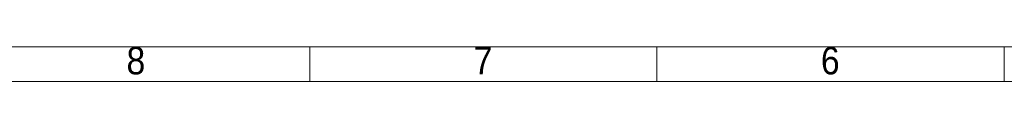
# Paper-space layout 'Hoja4' of a CAD drawing. Header units: millimetres. Extents: x 300 to 16757, y 100 to 11782.
# Tile 2 of 11: x 8675 to 11510, y 100 to 202. Entities that reach past the tile are written whole.
import ezdxf

# ---------------------------------------------------------------- set-up
doc = ezdxf.new("R2010")
doc.units = ezdxf.units.MM
doc.linetypes.add('SLD-Continua', pattern=[0])
doc.styles.add('SLDTEXTSTYLE3', font='GOTHIC.TTF', dxfattribs={"width": 0.913})

psp = doc.layouts.new('Hoja4')

# ---------------------------------------------------------------- linework, layer by layer
at = {"color": 7, "linetype": 'SLD-Continua', "lineweight": 18, "ltscale": 20}
for p, q in [((16620, 200), (400, 200)), ((9510, 200), (9510, 100)), ((10510, 200), (10510, 100)), ((11510, 200), (11510, 100)), ((16720, 100), (300, 100))]:
    psp.add_line(p, q, dxfattribs=at)

# ---------------------------------------------------------------- texts
at = {"color": 7, "linetype": 'Continuous', "lineweight": 0, "ltscale": 20, "char_height": 79.375, "attachment_point": 2, "style": 'SLDTEXTSTYLE3'}
for s, insert in [('8', (9009.201, 200.272)), ('7', (10009.201, 200.272)), ('6', (11009.201, 200.272))]:
    psp.add_mtext(s, dxfattribs=dict(at, insert=insert))

doc.saveas('drawing.dxf')
